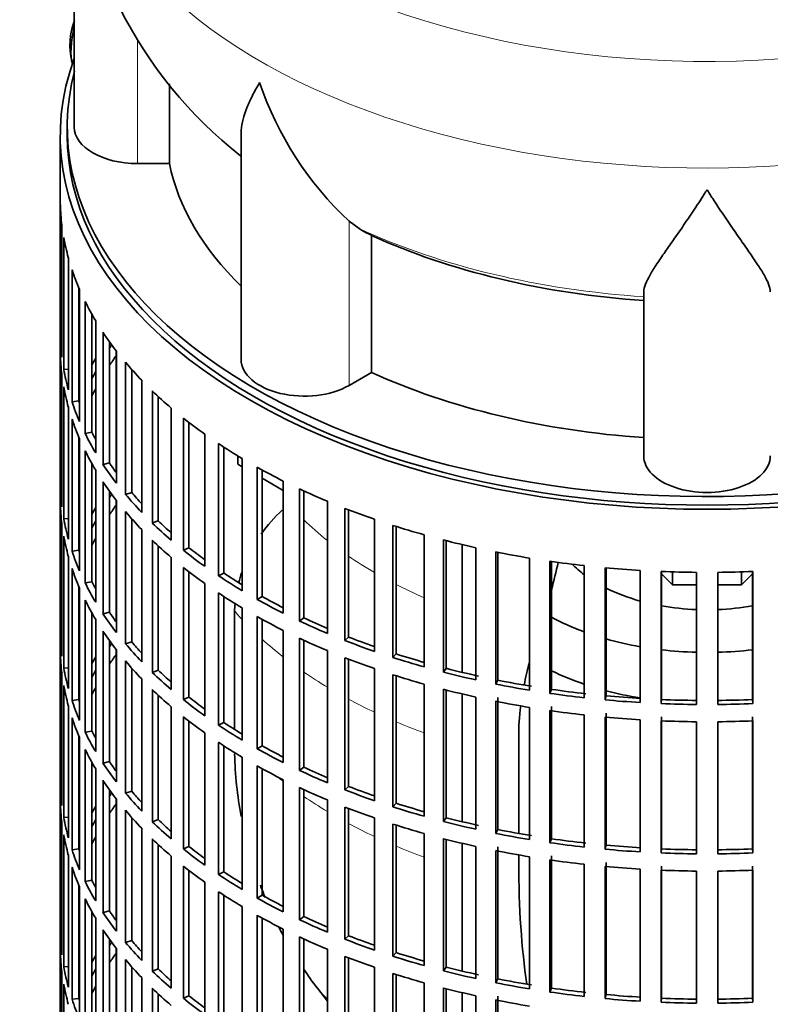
# Model space of a CAD drawing. Header units: millimetres. Extents: x 166 to 762, y -2377 to 1852.
# Tile 3 of 20: x 567 to 673, y -2266 to -2126. Entities that reach past the tile are written whole.
import ezdxf

# ---------------------------------------------------------------- set-up
doc = ezdxf.new("R2010")
doc.units = ezdxf.units.MM
for name, color, linetype in [('M5X8_UNI7687', 7, 'Continuous'), ('VSI134_DIFFUSORE', 7, 'Continuous'), ('VSI134_FILTRO_A', 7, 'Continuous'), ('VSI134_GIUNTO_8×', 7, 'Continuous'), ('VSI134_SUPPORTO_', 7, 'Continuous')]:
    doc.layers.add(name, color=color, linetype=linetype)

# ---------------------------------------------------------------- blocks, each defined once
blk = doc.blocks.new('SE4')
at = {"layer": 'M5X8_UNI7687', "color": 7, "linetype": 'Continuous', "lineweight": 35}
blk.add_arc((583.71, -2130.06), 10, 159.6255, 193.1681, dxfattribs=at)
blk.add_ellipse((575.53, -2128.34), major_axis=(1.01, 4.83), ratio=0.279258, start_param=1.436063, end_param=2.733198, dxfattribs=at)
at = {"layer": 'VSI134_DIFFUSORE', "color": 7, "linetype": 'Continuous', "lineweight": 35}
for p, q in [((574.33, -2098.64), (574.33, -2141.7)), ((587.86, -2146.89), (587.86, -2135.55)), ((598.06, -2142.63), (598.06, -2174.76)), ((583.33, -2146.89), (587.86, -2146.89)), ((614.84, -2156.14), (613.42, -2155.09)), ((616.62, -2176.59), (616.62, -2157.11)), ((655.33, -2188.46), (655.33, -2165.11)), ((613.42, -2178.44), (616.62, -2176.59))]:
    blk.add_line(p, q, dxfattribs=at)
at = {"layer": 'VSI134_DIFFUSORE', "color": 4, "linetype": 'Continuous', "lineweight": 9}
for p, q in [((583.33, -2146.89), (583.33, -2129.23)), ((613.42, -2178.44), (613.42, -2155.09))]:
    blk.add_line(p, q, dxfattribs=at)
at = {"layer": 'VSI134_DIFFUSORE', "color": 7, "linetype": 'Continuous', "lineweight": 35}
for centre, radius, start, end in [((635.62, -2097.46), 61.25, 181.1196, 232.075), ((645.92, -2120.13), 47.73, 198.6373, 227.0857), ((622.75, -2143.75), 14.7, 237.4509, 245.3566)]:
    blk.add_arc(centre, radius, start, end, dxfattribs=at)
at = {"layer": 'VSI134_DIFFUSORE', "color": 4, "linetype": 'Continuous', "lineweight": 9}
for centre, major_axis, start_param, end_param in [((664.33, -2082.92), (85.67, 0), 2.810904, 6.283185), ((664.33, -2095.68), (-89.83, 0), 0, 3.209511), ((664.33, -2120.22), (-79.5, 0), 0.898849, 1.457346)]:
    blk.add_ellipse(centre, major_axis=major_axis, ratio=0.57735, start_param=start_param, end_param=end_param, dxfattribs=at)
at = {"layer": 'VSI134_DIFFUSORE', "color": 7, "linetype": 'Continuous', "lineweight": 35}
for centre, major_axis, start_param, end_param in [((583.33, -2141.7), (9, 0), 3.141593, 4.712389), ((664.33, -2141.7), (-77, 0), 0.117151, 0.534109), ((664.33, -2122.22), (-77, 0), 0.902549, 1.453645), ((607.06, -2174.76), (9, 0), 3.141593, 5.497787), ((664.33, -2141.7), (-77, 0), 0.902549, 1.453645), ((664.33, -2188.46), (-9, 0), 0, 3.141593)]:
    blk.add_ellipse(centre, major_axis=major_axis, ratio=0.57735, start_param=start_param, end_param=end_param, dxfattribs=at)
for points, knots in [([(598.06, -2142.64), (598.06, -2142.47), (598.06, -2142.31), (598.15, -2141.12), (598.43, -2140.07), (599.1, -2138.4), (599.37, -2137.83), (599.82, -2136.93), (599.98, -2136.63), (600.24, -2136.17), (600.37, -2135.94), (600.51, -2135.7), (600.6, -2135.55), (600.65, -2135.47), (600.69, -2135.39)], [0.4586292, 0.4586292, 0.4586292, 0.4586292, 0.5, 0.5, 0.75, 0.75, 0.875, 0.875, 0.9375, 0.9375, 0.96875, 0.984375, 0.984375, 1, 1, 1, 1]), ([(664.33, -2150.61), (664.2, -2150.82), (664.07, -2151.03), (663.8, -2151.45), (663.67, -2151.66), (663.27, -2152.28), (663.01, -2152.68), (662.22, -2153.87), (661.7, -2154.64), (660.69, -2156.12), (660.19, -2156.83), (659.25, -2158.18), (658.8, -2158.82), (657.95, -2160.04), (657.55, -2160.62), (657.01, -2161.44), (656.84, -2161.71), (656.52, -2162.23), (656.37, -2162.48), (655.96, -2163.2), (655.73, -2163.63), (655.42, -2164.43), (655.33, -2164.79), (655.33, -2165.11)], [0, 0, 0, 0, 0.03125, 0.03125, 0.0625, 0.0625, 0.125, 0.125, 0.25, 0.25, 0.375, 0.375, 0.5, 0.5, 0.625, 0.625, 0.6875, 0.6875, 0.75, 0.75, 0.875, 0.875, 1, 1, 1, 1]), ([(673.33, -2165.11), (673.33, -2164.79), (673.24, -2164.43), (672.93, -2163.64), (672.71, -2163.2), (672.3, -2162.48), (672.15, -2162.23), (671.82, -2161.71), (671.65, -2161.45), (671.11, -2160.63), (670.72, -2160.05), (669.87, -2158.83), (669.42, -2158.18), (668.47, -2156.83), (667.98, -2156.12), (666.96, -2154.64), (666.45, -2153.88), (665.66, -2152.68), (665.4, -2152.28), (665, -2151.66), (664.86, -2151.45), (664.6, -2151.03), (664.46, -2150.82), (664.33, -2150.61)], [0, 0, 0, 0, 0.125, 0.125, 0.25, 0.25, 0.3125, 0.3125, 0.375, 0.375, 0.5, 0.5, 0.625, 0.625, 0.75, 0.75, 0.875, 0.875, 0.9375, 0.9375, 0.96875, 0.96875, 1, 1, 1, 1])]:
    blk.add_open_spline(points, degree=3, knots=knots, dxfattribs=at)
at = {"layer": 'VSI134_FILTRO_A', "color": 7, "linetype": 'Continuous', "lineweight": 35}
for p, q in [((572.33, -2142.92), (572.33, -2307.04)), ((572.34, -2152.78), (572.34, -2171.56)), ((572.56, -2155.66), (572.56, -2174.44)), ((572.83, -2157.4), (572.83, -2176.18)), ((573.48, -2160.26), (573.48, -2179.04)), ((574, -2161.99), (574, -2180.76)), ((574.98, -2164.56), (574.98, -2180.64)), ((575.09, -2164.8), (575.09, -2183.58)), ((575.87, -2166.49), (575.87, -2185.27)), ((576.82, -2168.3), (576.82, -2185.1)), ((577.37, -2169.25), (577.37, -2188.02)), ((572.56, -2171.55), (572.34, -2171.56)), ((578.41, -2170.89), (578.41, -2189.67)), ((579.33, -2172.23), (579.33, -2189.45)), ((580.32, -2173.55), (580.32, -2192.33)), ((572.34, -2174.01), (572.34, -2192.78)), ((573.48, -2176.13), (572.83, -2176.18)), ((581.6, -2175.14), (581.6, -2193.92)), ((582.49, -2176.16), (582.49, -2193.65)), ((572.56, -2176.89), (572.56, -2195.67)), ((583.91, -2177.7), (583.91, -2196.48)), ((572.83, -2178.63), (572.83, -2197.41)), ((585.43, -2179.21), (585.43, -2197.99)), ((586.27, -2180.01), (586.27, -2197.68)), ((573.48, -2181.49), (573.48, -2200.27)), ((574.98, -2180.64), (574, -2180.76)), ((588.11, -2181.65), (588.11, -2200.43)), ((574, -2183.21), (574, -2201.99)), ((589.85, -2183.08), (589.85, -2201.86)), ((590.64, -2183.7), (590.64, -2201.51)), ((574.98, -2185.79), (574.98, -2201.87)), ((575.09, -2186.03), (575.09, -2204.81)), ((576.82, -2185.1), (575.87, -2185.27)), ((592.89, -2185.37), (592.89, -2204.15)), ((594.84, -2186.71), (594.84, -2205.49)), ((595.58, -2187.19), (595.58, -2205.1)), ((575.87, -2187.72), (575.87, -2206.5)), ((598.22, -2188.84), (598.22, -2207.62)), ((576.82, -2189.53), (576.82, -2206.33)), ((579.33, -2189.45), (578.41, -2189.67)), ((600.36, -2190.07), (600.36, -2208.85)), ((577.37, -2190.47), (577.37, -2209.25)), ((601.03, -2190.45), (601.03, -2208.43)), ((572.56, -2192.78), (572.34, -2192.78)), ((578.41, -2192.12), (578.41, -2210.9)), ((604.04, -2192.02), (604.04, -2210.8)), ((606.36, -2193.15), (606.36, -2211.93)), ((579.33, -2193.46), (579.33, -2210.68)), ((582.49, -2193.65), (581.6, -2193.92)), ((606.97, -2193.43), (606.97, -2211.47)), ((572.34, -2195.23), (572.34, -2214.01)), ((580.32, -2194.78), (580.32, -2213.56)), ((610.33, -2194.91), (610.33, -2213.68)), ((612.81, -2195.91), (612.81, -2214.69)), ((573.48, -2197.36), (572.83, -2197.41)), ((581.6, -2196.37), (581.6, -2215.15)), ((582.49, -2197.39), (582.49, -2214.88)), ((613.35, -2196.12), (613.35, -2214.2)), ((572.56, -2198.12), (572.56, -2216.9)), ((586.27, -2197.68), (585.43, -2197.99)), ((617.03, -2197.46), (617.03, -2216.24)), ((619.65, -2198.33), (619.65, -2217.11)), ((620.11, -2198.48), (620.11, -2216.6)), ((572.83, -2199.86), (572.83, -2218.64)), ((583.91, -2198.93), (583.91, -2217.71)), ((624.08, -2199.67), (624.08, -2218.45)), ((585.43, -2200.44), (585.43, -2219.22)), ((586.27, -2201.24), (586.27, -2218.91)), ((590.64, -2201.51), (589.85, -2201.86)), ((626.83, -2200.4), (626.83, -2219.18)), ((627.21, -2200.5), (627.21, -2218.65)), ((631.45, -2201.51), (631.45, -2220.29)), ((573.48, -2202.72), (573.48, -2221.5)), ((574.98, -2201.87), (574, -2201.99)), ((588.11, -2202.88), (588.11, -2221.66)), ((634.29, -2202.11), (634.29, -2220.89)), ((634.59, -2202.17), (634.59, -2220.34)), ((639.06, -2202.98), (639.06, -2221.75)), ((589.85, -2204.31), (589.85, -2223.09)), ((641.99, -2203.43), (641.99, -2222.21)), ((642.2, -2203.46), (642.2, -2221.64)), ((646.87, -2204.05), (646.87, -2222.83)), ((649.85, -2204.36), (649.85, -2223.14)), ((649.98, -2204.37), (649.98, -2222.56)), ((574, -2204.44), (574, -2223.22)), ((590.64, -2204.93), (590.64, -2222.74)), ((595.58, -2205.1), (594.84, -2205.49)), ((654.81, -2204.73), (654.81, -2223.51)), ((657.82, -2204.89), (657.82, -2223.66)), ((657.87, -2204.89), (657.87, -2223.09)), ((662.82, -2205.01), (662.82, -2223.79)), ((665.85, -2205.01), (665.85, -2223.79)), ((670.8, -2204.89), (670.8, -2223.09)), ((670.84, -2204.89), (670.84, -2223.66)), ((574.98, -2207.02), (574.98, -2223.1)), ((576.82, -2206.33), (575.87, -2206.5)), ((592.89, -2206.6), (592.89, -2225.38)), ((575.09, -2207.26), (575.09, -2226.04)), ((594.84, -2207.94), (594.84, -2226.72)), ((595.58, -2208.42), (595.58, -2226.33)), ((601.03, -2208.43), (600.36, -2208.85)), ((575.87, -2208.95), (575.87, -2227.73)), ((576.82, -2210.76), (576.82, -2227.56)), ((579.33, -2210.68), (578.41, -2210.9)), ((598.22, -2210.07), (598.22, -2228.85)), ((600.36, -2211.3), (600.36, -2230.08)), ((577.37, -2211.7), (577.37, -2230.48)), ((601.03, -2211.68), (601.03, -2229.66)), ((606.97, -2211.47), (606.36, -2211.93)), ((572.56, -2214.01), (572.34, -2214.01)), ((578.41, -2213.35), (578.41, -2232.13)), ((604.04, -2213.25), (604.04, -2232.03)), ((613.35, -2214.2), (612.81, -2214.69)), ((579.33, -2214.69), (579.33, -2231.9)), ((582.49, -2214.88), (581.6, -2215.15)), ((606.36, -2214.38), (606.36, -2233.16)), ((606.97, -2214.66), (606.97, -2232.7)), ((572.34, -2216.46), (572.34, -2235.24)), ((580.32, -2216.01), (580.32, -2234.79)), ((610.33, -2216.13), (610.33, -2234.91)), ((620.11, -2216.6), (619.65, -2217.11)), ((581.6, -2217.6), (581.6, -2236.38)), ((612.81, -2217.14), (612.81, -2235.92)), ((613.35, -2217.34), (613.35, -2235.43)), ((572.56, -2219.35), (572.56, -2238.13)), ((573.48, -2218.59), (572.83, -2218.64)), ((582.49, -2218.62), (582.49, -2236.11)), ((586.27, -2218.91), (585.43, -2219.22)), ((617.03, -2218.69), (617.03, -2237.47)), ((619.65, -2219.56), (619.65, -2238.34)), ((620.11, -2219.71), (620.11, -2237.83)), ((627.21, -2218.65), (626.83, -2219.18)), ((572.83, -2221.09), (572.83, -2239.87)), ((583.91, -2220.16), (583.91, -2238.94)), ((624.08, -2220.89), (624.08, -2239.67)), ((634.59, -2220.34), (634.29, -2220.89)), ((585.43, -2221.67), (585.43, -2240.45)), ((586.27, -2222.47), (586.27, -2240.14)), ((626.83, -2221.63), (626.83, -2240.41)), ((627.21, -2221.73), (627.21, -2239.88)), ((642.2, -2221.64), (641.99, -2222.21)), ((649.98, -2222.56), (649.85, -2223.14)), ((573.48, -2223.95), (573.48, -2242.73)), ((574.98, -2223.1), (574, -2223.22)), ((590.64, -2222.74), (589.85, -2223.09)), ((631.45, -2222.74), (631.45, -2241.52)), ((634.29, -2223.34), (634.29, -2242.12)), ((634.59, -2222.79), (634.59, -2241.56)), ((657.87, -2223.09), (657.82, -2223.66)), ((670.8, -2223.09), (670.84, -2223.66)), ((588.11, -2224.11), (588.11, -2242.89)), ((639.06, -2224.2), (639.06, -2242.98)), ((641.99, -2224.66), (641.99, -2243.44)), ((642.2, -2224.09), (642.2, -2242.87)), ((646.87, -2225.28), (646.87, -2244.06)), ((649.98, -2225.01), (649.98, -2243.79)), ((574, -2225.67), (574, -2244.45)), ((589.85, -2225.54), (589.85, -2244.32)), ((590.64, -2226.16), (590.64, -2243.97)), ((595.58, -2226.33), (594.84, -2226.72)), ((649.85, -2225.59), (649.85, -2244.36)), ((654.81, -2225.96), (654.81, -2244.74)), ((657.82, -2226.11), (657.82, -2244.89)), ((657.87, -2225.54), (657.87, -2244.32)), ((662.82, -2226.24), (662.82, -2245.02)), ((665.85, -2226.24), (665.85, -2245.02)), ((670.8, -2225.54), (670.8, -2244.32)), ((670.84, -2226.11), (670.84, -2244.89)), ((576.82, -2227.56), (575.87, -2227.73)), ((592.89, -2227.83), (592.89, -2246.61)), ((574.98, -2228.24), (574.98, -2244.33)), ((575.09, -2228.49), (575.09, -2247.27)), ((594.84, -2229.17), (594.84, -2247.95)), ((575.87, -2230.18), (575.87, -2248.96)), ((595.58, -2229.65), (595.58, -2247.56)), ((601.03, -2229.66), (600.36, -2230.08)), ((576.82, -2231.98), (576.82, -2248.78)), ((579.33, -2231.9), (578.41, -2232.13)), ((598.22, -2231.3), (598.22, -2250.08)), ((577.37, -2232.93), (577.37, -2251.71)), ((600.36, -2232.53), (600.36, -2251.31)), ((601.03, -2232.91), (601.03, -2250.89)), ((606.97, -2232.7), (606.36, -2233.16)), ((578.41, -2234.57), (578.41, -2253.35)), ((604.04, -2234.48), (604.04, -2253.26)), ((572.56, -2235.24), (572.34, -2235.24)), ((579.33, -2235.91), (579.33, -2253.13)), ((582.49, -2236.11), (581.6, -2236.38)), ((606.36, -2235.61), (606.36, -2254.39)), ((606.97, -2235.89), (606.97, -2253.93)), ((613.35, -2235.43), (612.81, -2235.92)), ((572.34, -2237.69), (572.34, -2256.47)), ((580.32, -2237.24), (580.32, -2256.02)), ((610.33, -2237.36), (610.33, -2256.14)), ((620.11, -2237.83), (619.65, -2238.34)), ((581.6, -2238.83), (581.6, -2257.61)), ((612.81, -2238.37), (612.81, -2257.15)), ((613.35, -2238.57), (613.35, -2256.66)), ((572.56, -2240.58), (572.56, -2259.36)), ((573.48, -2239.82), (572.83, -2239.87)), ((582.49, -2239.85), (582.49, -2257.34)), ((586.27, -2240.14), (585.43, -2240.45)), ((617.03, -2239.92), (617.03, -2258.7)), ((619.65, -2240.79), (619.65, -2259.57)), ((627.21, -2239.88), (626.83, -2240.41)), ((583.91, -2241.39), (583.91, -2260.17)), ((620.11, -2240.94), (620.11, -2259.06)), ((624.08, -2242.12), (624.08, -2260.9)), ((634.59, -2241.56), (634.29, -2242.12)), ((572.83, -2242.32), (572.83, -2261.1)), ((585.43, -2242.9), (585.43, -2261.68)), ((626.83, -2242.86), (626.83, -2261.64)), ((627.21, -2242.96), (627.21, -2261.11)), ((642.2, -2242.87), (641.99, -2243.44)), ((574.98, -2244.33), (574, -2244.45)), ((586.27, -2243.7), (586.27, -2261.37)), ((590.64, -2243.97), (589.85, -2244.32)), ((631.45, -2243.97), (631.45, -2262.75)), ((634.29, -2244.57), (634.29, -2263.34)), ((634.59, -2244.01), (634.59, -2262.79)), ((649.98, -2243.79), (649.85, -2244.36)), ((657.87, -2244.32), (657.82, -2244.89)), ((670.8, -2244.32), (670.84, -2244.89)), ((573.48, -2245.18), (573.48, -2263.96)), ((588.11, -2245.33), (588.11, -2264.11)), ((639.06, -2245.43), (639.06, -2264.21)), ((641.99, -2245.89), (641.99, -2264.66)), ((642.2, -2245.32), (642.2, -2264.1)), ((649.98, -2246.24), (649.98, -2265.02)), ((574, -2246.9), (574, -2265.68)), ((589.85, -2246.77), (589.85, -2265.55)), ((590.64, -2247.39), (590.64, -2265.19)), ((595.58, -2247.56), (594.84, -2247.95)), ((646.87, -2246.51), (646.87, -2265.29)), ((649.85, -2246.81), (649.85, -2265.59)), ((654.81, -2247.19), (654.81, -2265.97)), ((657.82, -2247.34), (657.82, -2266.12)), ((657.87, -2246.77), (657.87, -2265.55)), ((662.82, -2247.47), (662.82, -2266.25)), ((665.85, -2247.47), (665.85, -2266.25)), ((670.8, -2246.77), (670.8, -2265.55)), ((670.84, -2247.34), (670.84, -2266.12)), ((576.82, -2248.78), (575.87, -2248.96)), ((592.89, -2249.06), (592.89, -2267.84)), ((574.98, -2249.47), (574.98, -2265.56)), ((575.09, -2249.72), (575.09, -2268.5)), ((594.84, -2250.4), (594.84, -2269.18)), ((575.87, -2251.41), (575.87, -2270.19)), ((595.58, -2250.88), (595.58, -2268.79)), ((601.03, -2250.89), (600.36, -2251.31)), ((576.82, -2253.21), (576.82, -2270.01)), ((579.33, -2253.13), (578.41, -2253.35)), ((598.22, -2252.52), (598.22, -2271.3)), ((577.37, -2254.16), (577.37, -2272.94)), ((600.36, -2253.76), (600.36, -2272.54)), ((601.03, -2254.13), (601.03, -2272.11)), ((606.97, -2253.93), (606.36, -2254.39)), ((578.41, -2255.8), (578.41, -2274.58)), ((604.04, -2255.71), (604.04, -2274.49)), ((572.56, -2256.47), (572.34, -2256.47)), ((579.33, -2257.14), (579.33, -2274.36)), ((582.49, -2257.34), (581.6, -2257.61)), ((606.36, -2256.83), (606.36, -2275.61)), ((606.97, -2257.12), (606.97, -2275.16)), ((613.35, -2256.66), (612.81, -2257.15)), ((572.34, -2258.92), (572.34, -2277.7)), ((580.32, -2258.47), (580.32, -2277.25)), ((610.33, -2258.59), (610.33, -2277.37)), ((581.6, -2260.05), (581.6, -2278.83)), ((612.81, -2259.59), (612.81, -2278.37)), ((613.35, -2259.8), (613.35, -2277.89)), ((620.11, -2259.06), (619.65, -2259.57)), ((572.56, -2261.8), (572.56, -2280.58)), ((573.48, -2261.05), (572.83, -2261.1)), ((582.49, -2261.08), (582.49, -2278.57)), ((586.27, -2261.37), (585.43, -2261.68)), ((617.03, -2261.15), (617.03, -2279.93)), ((627.21, -2261.11), (626.83, -2261.64)), ((583.91, -2262.62), (583.91, -2281.39)), ((619.65, -2262.02), (619.65, -2280.8)), ((620.11, -2262.17), (620.11, -2280.29)), ((634.59, -2262.79), (634.29, -2263.34)), ((572.83, -2263.55), (572.83, -2282.33)), ((585.43, -2264.13), (585.43, -2282.91)), ((624.08, -2263.35), (624.08, -2282.13)), ((626.83, -2264.09), (626.83, -2282.87)), ((627.21, -2264.19), (627.21, -2282.34)), ((642.2, -2264.1), (641.99, -2264.66)), ((574.98, -2265.56), (574, -2265.68)), ((586.27, -2264.93), (586.27, -2282.6)), ((590.64, -2265.19), (589.85, -2265.55)), ((631.45, -2265.2), (631.45, -2283.98)), ((634.29, -2265.79), (634.29, -2284.57)), ((634.59, -2265.24), (634.59, -2284.02)), ((649.98, -2265.02), (649.85, -2265.59)), ((657.87, -2265.55), (657.82, -2266.12)), ((670.8, -2265.55), (670.84, -2266.12))]:
    blk.add_line(p, q, dxfattribs=at)
for centre, major_axis, start_param, end_param in [((664.33, -2142.92), (-92, 0), -0.208894, 3.350487), ((664.33, -2142.92), (-91, 0), 0, 3.141593), ((664.33, -2151.9), (-92, 0), 0.016456, 0.07081), ((664.33, -2151.9), (-92, 0), 0.103722, 0.158077), ((664.33, -2151.9), (-92, 0), 0.190989, 0.245343), ((664.33, -2151.9), (-92, 0), 0.278255, 0.33261), ((664.33, -2170.68), (-92, 0), 0.016456, 0.07081), ((664.33, -2151.9), (-92, 0), 0.365522, 0.419876), ((664.33, -2191.91), (-91, 0), -0.374965, -0.365223), ((664.33, -2173.13), (-92, 0), 0.016456, 0.07081), ((664.33, -2191.91), (-92, 0), -0.33261, -0.313806), ((664.33, -2194.36), (-91, 0), -0.394539, -0.365223), ((664.33, -2170.68), (-92, 0), 0.103722, 0.158077), ((664.33, -2191.91), (-91, 0), -0.299174, -0.277957), ((664.33, -2151.9), (-92, 0), 0.452788, 0.507143), ((664.33, -2173.13), (-92, 0), 0.103722, 0.158077), ((664.33, -2191.91), (-92, 0), -0.245343, -0.240575), ((664.33, -2194.36), (-91, 0), -0.299174, -0.277957), ((664.33, -2151.9), (-92, 0), 0.540055, 0.594409), ((664.33, -2170.68), (-92, 0), 0.190989, 0.245343), ((664.33, -2170.68), (-91, 0), 0.19069, 0.196715), ((664.33, -2173.13), (-92, 0), 0.190989, 0.245343), ((664.33, -2151.9), (-92, 0), 0.627321, 0.681676), ((664.33, -2170.68), (-92, 0), 0.278255, 0.33261), ((664.33, -2170.68), (-91, 0), 0.277957, 0.299174), ((664.33, -2151.9), (-92, 0), 0.714588, 0.768942), ((664.33, -2173.13), (-92, 0), 0.278255, 0.33261), ((664.33, -2170.68), (-92, 0), 0.365522, 0.419876), ((664.33, -2170.68), (-91, 0), 0.365223, 0.394539), ((664.33, -2151.9), (-92, 0), 0.801854, 0.856209), ((664.33, -2191.91), (-92, 0), 0.016456, 0.07081), ((664.33, -2173.13), (-92, 0), 0.365522, 0.419876), ((664.33, -2151.9), (-92, 0), 0.889121, 0.943475), ((664.33, -2213.14), (-91, 0), -0.374965, -0.365223), ((664.33, -2170.68), (-92, 0), 0.452788, 0.507143), ((664.33, -2170.68), (-91, 0), 0.45249, 0.486998), ((664.33, -2194.36), (-92, 0), 0.016456, 0.07081), ((664.33, -2213.14), (-92, 0), -0.33261, -0.313806), ((664.33, -2215.59), (-91, 0), -0.394539, -0.365223), ((664.33, -2151.9), (-92, 0), 0.976387, 1.030742), ((664.33, -2191.91), (-92, 0), 0.103722, 0.158077), ((664.33, -2173.13), (-92, 0), 0.452788, 0.507143), ((664.33, -2213.14), (-91, 0), -0.299174, -0.277957), ((664.33, -2170.68), (-92, 0), 0.540055, 0.594409), ((664.33, -2170.68), (-91, 0), 0.539756, 0.577951), ((664.33, -2151.9), (-92, 0), 1.063654, 1.118008), ((664.33, -2194.36), (-92, 0), 0.103722, 0.158077), ((664.33, -2215.59), (-91, 0), -0.299174, -0.277957), ((664.33, -2213.14), (-92, 0), -0.245343, -0.240575), ((664.33, -2173.13), (-92, 0), 0.540055, 0.594409), ((664.33, -2170.68), (-91, 0), 0.627022, 0.668018), ((664.33, -2151.9), (-92, 0), 1.15092, 1.205275), ((664.33, -2191.91), (-92, 0), 0.190989, 0.245343), ((664.33, -2191.91), (-91, 0), 0.19069, 0.196715), ((664.33, -2170.68), (-92, 0), 0.627321, 0.681676), ((664.33, -2151.9), (-92, 0), 1.238186, 1.292541), ((664.33, -2173.13), (-92, 0), 0.627321, 0.681676), ((664.33, -2151.9), (-92, 0), 1.325453, 1.379807), ((664.33, -2151.9), (-92, 0), 1.412719, 1.467074), ((664.33, -2194.36), (-92, 0), 0.190989, 0.245343), ((664.33, -2170.68), (-92, 0), 0.714588, 0.768942), ((664.33, -2170.68), (-91, 0), 0.714289, 0.757518), ((664.33, -2151.9), (-92, 0), 1.499986, 1.55434), ((664.33, -2151.9), (92, 0), 4.728845, 4.783199), ((664.33, -2191.91), (-92, 0), 0.278255, 0.33261), ((664.33, -2191.91), (-91, 0), 0.277957, 0.299174), ((664.33, -2173.13), (-92, 0), 0.714588, 0.768942), ((664.33, -2170.68), (-91, 0), 0.801555, 0.846635), ((664.33, -2194.36), (-92, 0), 0.278255, 0.33261), ((664.33, -2170.68), (-92, 0), 0.801854, 0.856209), ((664.33, -2191.91), (-92, 0), 0.365522, 0.419876), ((664.33, -2191.91), (-91, 0), 0.365223, 0.394539), ((664.33, -2173.13), (-92, 0), 0.801854, 0.856209), ((664.33, -2170.68), (-92, 0), 0.889121, 0.943475), ((664.33, -2170.68), (-91, 0), 0.888822, 0.935485), ((664.33, -2213.14), (-92, 0), 0.016456, 0.07081), ((664.33, -2194.36), (-92, 0), 0.365522, 0.419876), ((664.33, -2170.68), (-91, 0), 0.976088, 1.024141), ((664.33, -2234.37), (-91, 0), -0.374965, -0.365223), ((664.33, -2191.91), (-92, 0), 0.452788, 0.507143), ((664.33, -2191.91), (-91, 0), 0.45249, 0.486998), ((664.33, -2173.13), (-92, 0), 0.889121, 0.943475), ((664.33, -2170.68), (-92, 0), 0.976387, 1.030742), ((664.33, -2215.59), (-92, 0), 0.016456, 0.07081), ((664.33, -2236.82), (-91, 0), -0.394539, -0.365223), ((664.33, -2170.68), (-91, 0), 1.063355, 1.112655), ((664.33, -2234.37), (-92, 0), -0.33261, -0.313806), ((664.33, -2194.36), (-92, 0), 0.452788, 0.507143), ((664.33, -2173.13), (-92, 0), 0.976387, 1.030742), ((664.33, -2170.68), (-92, 0), 1.063654, 1.118008), ((664.33, -2213.14), (-92, 0), 0.103722, 0.158077), ((664.33, -2234.37), (-91, 0), -0.299174, -0.277957), ((664.33, -2191.91), (-92, 0), 0.540055, 0.594409), ((664.33, -2191.91), (-91, 0), 0.539756, 0.577951), ((664.33, -2173.13), (-92, 0), 1.063654, 1.118008), ((664.33, -2170.68), (-92, 0), 1.15092, 1.205275), ((664.33, -2170.68), (-91, 0), 1.150621, 1.205573), ((664.33, -2215.59), (-92, 0), 0.103722, 0.158077), ((664.33, -2170.68), (-92, 0), 1.238186, 1.292541), ((664.33, -2170.68), (-91, 0), 1.237888, 1.29284), ((664.33, -2234.37), (-92, 0), -0.245343, -0.240575), ((664.33, -2236.82), (-91, 0), -0.299174, -0.277957), ((664.33, -2194.36), (-92, 0), 0.540055, 0.594409), ((664.33, -2173.13), (-92, 0), 1.15092, 1.205275), ((664.33, -2170.68), (-92, 0), 1.325453, 1.379807), ((664.33, -2170.68), (-91, 0), 1.325154, 1.380106), ((664.33, -2170.68), (-91, 0), 1.412421, 1.467373), ((664.33, -2213.14), (-92, 0), 0.190989, 0.245343), ((664.33, -2213.14), (-91, 0), 0.19069, 0.196715), ((664.33, -2191.91), (-92, 0), 0.627321, 0.681676), ((664.33, -2191.91), (-91, 0), 0.627022, 0.668018), ((664.33, -2173.13), (-92, 0), 1.238186, 1.292541), ((664.33, -2170.68), (-92, 0), 1.412719, 1.467074), ((664.33, -2170.68), (-92, 0), 1.499986, 1.55434), ((664.33, -2170.68), (-91, 0), 1.499687, 1.554639), ((664.33, -2170.68), (91, 0), 4.728546, 4.783498), ((664.33, -2170.68), (92, 0), 4.728845, 4.783199), ((664.33, -2173.13), (-92, 0), 1.325453, 1.379807), ((664.33, -2215.59), (-92, 0), 0.190989, 0.245343), ((664.33, -2194.36), (-92, 0), 0.627321, 0.681676), ((664.33, -2191.91), (-92, 0), 0.714588, 0.768942), ((664.33, -2191.91), (-91, 0), 0.714289, 0.757518), ((664.33, -2173.13), (-92, 0), 1.412719, 1.467074), ((664.33, -2173.13), (-92, 0), 1.499986, 1.55434), ((664.33, -2173.13), (92, 0), 4.728845, 4.783199), ((664.33, -2213.14), (-92, 0), 0.278255, 0.33261), ((664.33, -2213.14), (-91, 0), 0.277957, 0.299174), ((664.33, -2194.36), (-92, 0), 0.714588, 0.768942), ((664.33, -2215.59), (-92, 0), 0.278255, 0.33261), ((664.33, -2191.91), (-92, 0), 0.801854, 0.856209), ((664.33, -2191.91), (-91, 0), 0.801555, 0.846635), ((664.33, -2213.14), (-92, 0), 0.365522, 0.419876), ((664.33, -2213.14), (-91, 0), 0.365223, 0.394539), ((664.33, -2194.36), (-92, 0), 0.801854, 0.856209), ((664.33, -2191.91), (-92, 0), 0.889121, 0.943475), ((664.33, -2191.91), (-91, 0), 0.888822, 0.935485), ((664.33, -2215.59), (-92, 0), 0.365522, 0.419876), ((664.33, -2234.37), (-92, 0), 0.016456, 0.07081), ((664.33, -2255.6), (-91, 0), -0.374965, -0.365223), ((664.33, -2213.14), (-92, 0), 0.452788, 0.507143), ((664.33, -2213.14), (-91, 0), 0.45249, 0.486998), ((664.33, -2194.36), (-92, 0), 0.889121, 0.943475), ((664.33, -2191.91), (-92, 0), 0.976387, 1.030742), ((664.33, -2191.91), (-91, 0), 0.976088, 1.024141), ((664.33, -2236.82), (-92, 0), 0.016456, 0.07081), ((664.33, -2258.05), (-91, 0), -0.394539, -0.365223), ((664.33, -2191.91), (-91, 0), 1.063355, 1.112655), ((664.33, -2255.6), (-92, 0), -0.33261, -0.313806), ((664.33, -2215.59), (-92, 0), 0.452788, 0.507143), ((664.33, -2194.36), (-92, 0), 0.976387, 1.030742), ((664.33, -2191.91), (-92, 0), 1.063654, 1.118008), ((664.33, -2234.37), (-92, 0), 0.103722, 0.158077), ((664.33, -2255.6), (-91, 0), -0.299174, -0.277957), ((664.33, -2213.14), (-92, 0), 0.540055, 0.594409), ((664.33, -2213.14), (-91, 0), 0.539756, 0.577951), ((664.33, -2194.36), (-92, 0), 1.063654, 1.118008), ((664.33, -2191.91), (-92, 0), 1.15092, 1.205275), ((664.33, -2191.91), (-91, 0), 1.150621, 1.205573), ((664.33, -2191.91), (-92, 0), 1.238186, 1.292541), ((664.33, -2191.91), (-91, 0), 1.237888, 1.29284), ((664.33, -2236.82), (-92, 0), 0.103722, 0.158077), ((664.33, -2255.6), (-92, 0), -0.245343, -0.240575), ((664.33, -2258.05), (-91, 0), -0.299174, -0.277957), ((664.33, -2215.59), (-92, 0), 0.540055, 0.594409), ((664.33, -2194.36), (-92, 0), 1.15092, 1.205275), ((664.33, -2191.91), (-92, 0), 1.325453, 1.379807), ((664.33, -2191.91), (-91, 0), 1.325154, 1.380106), ((664.33, -2234.37), (-92, 0), 0.190989, 0.245343), ((664.33, -2234.37), (-91, 0), 0.19069, 0.196715), ((664.33, -2213.14), (-92, 0), 0.627321, 0.681676), ((664.33, -2213.14), (-91, 0), 0.627022, 0.668018), ((664.33, -2194.36), (-92, 0), 1.238186, 1.292541), ((664.33, -2191.91), (-92, 0), 1.412719, 1.467074), ((664.33, -2191.91), (-91, 0), 1.412421, 1.467373), ((664.33, -2191.91), (-92, 0), 1.499986, 1.55434), ((664.33, -2191.91), (-91, 0), 1.499687, 1.554639), ((664.33, -2191.91), (91, 0), 4.728546, 4.783498), ((664.33, -2191.91), (92, 0), 4.728845, 4.783199), ((664.33, -2194.36), (-92, 0), 1.325453, 1.379807), ((664.33, -2236.82), (-92, 0), 0.190989, 0.245343), ((664.33, -2215.59), (-92, 0), 0.627321, 0.681676), ((664.33, -2213.14), (-91, 0), 0.714289, 0.757518), ((664.33, -2194.36), (-92, 0), 1.412719, 1.467074), ((664.33, -2194.36), (-92, 0), 1.499986, 1.55434), ((664.33, -2194.36), (92, 0), 4.728845, 4.783199), ((664.33, -2234.37), (-92, 0), 0.278255, 0.33261), ((664.33, -2234.37), (-91, 0), 0.277957, 0.299174), ((664.33, -2213.14), (-92, 0), 0.714588, 0.768942), ((664.33, -2215.59), (-92, 0), 0.714588, 0.768942), ((664.33, -2236.82), (-92, 0), 0.278255, 0.33261), ((664.33, -2213.14), (-92, 0), 0.801854, 0.856209), ((664.33, -2213.14), (-91, 0), 0.801555, 0.846635), ((664.33, -2234.37), (-92, 0), 0.365522, 0.419876), ((664.33, -2234.37), (-91, 0), 0.365223, 0.394539), ((664.33, -2215.59), (-92, 0), 0.801854, 0.856209), ((664.33, -2213.14), (-92, 0), 0.889121, 0.943475), ((664.33, -2213.14), (-91, 0), 0.888822, 0.935485), ((664.33, -2236.82), (-92, 0), 0.365522, 0.419876), ((664.33, -2255.6), (-92, 0), 0.016456, 0.07081), ((664.33, -2276.83), (-91, 0), -0.374965, -0.365223), ((664.33, -2234.37), (-92, 0), 0.452788, 0.507143), ((664.33, -2234.37), (-91, 0), 0.45249, 0.486998), ((664.33, -2215.59), (-92, 0), 0.889121, 0.943475), ((664.33, -2213.14), (-92, 0), 0.976387, 1.030742), ((664.33, -2213.14), (-91, 0), 0.976088, 1.024141), ((664.33, -2258.05), (-92, 0), 0.016456, 0.07081), ((664.33, -2276.83), (-92, 0), -0.33261, -0.313806), ((664.33, -2279.28), (-91, 0), -0.394539, -0.365223), ((664.33, -2236.82), (-92, 0), 0.452788, 0.507143), ((664.33, -2215.59), (-92, 0), 0.976387, 1.030742), ((664.33, -2213.14), (-92, 0), 1.063654, 1.118008), ((664.33, -2213.14), (-91, 0), 1.063355, 1.112655), ((664.33, -2255.6), (-92, 0), 0.103722, 0.158077), ((664.33, -2276.83), (-91, 0), -0.299174, -0.277957), ((664.33, -2234.37), (-92, 0), 0.540055, 0.594409), ((664.33, -2234.37), (-91, 0), 0.539756, 0.577951), ((664.33, -2213.14), (-92, 0), 1.15092, 1.205275), ((664.33, -2213.14), (-91, 0), 1.150621, 1.205573), ((664.33, -2215.59), (-92, 0), 1.063654, 1.118008), ((664.33, -2213.14), (-91, 0), 1.237888, 1.29284), ((664.33, -2258.05), (-92, 0), 0.103722, 0.158077), ((664.33, -2276.83), (-92, 0), -0.245343, -0.240575), ((664.33, -2279.28), (-91, 0), -0.299174, -0.277957), ((664.33, -2236.82), (-92, 0), 0.540055, 0.594409), ((664.33, -2215.59), (-92, 0), 1.15092, 1.205275), ((664.33, -2213.14), (-92, 0), 1.238186, 1.292541), ((664.33, -2213.14), (-91, 0), 1.325154, 1.380106), ((664.33, -2255.6), (-92, 0), 0.190989, 0.245343), ((664.33, -2255.6), (-91, 0), 0.19069, 0.196715), ((664.33, -2234.37), (-92, 0), 0.627321, 0.681676), ((664.33, -2234.37), (-91, 0), 0.627022, 0.668018), ((664.33, -2215.59), (-92, 0), 1.238186, 1.292541), ((664.33, -2213.14), (-92, 0), 1.325453, 1.379807), ((664.33, -2213.14), (-92, 0), 1.412719, 1.467074), ((664.33, -2213.14), (-91, 0), 1.412421, 1.467373), ((664.33, -2213.14), (-91, 0), 1.499687, 1.554639), ((664.33, -2213.14), (91, 0), 4.728546, 4.783498), ((664.33, -2213.14), (-92, 0), 1.499986, 1.55434), ((664.33, -2213.14), (92, 0), 4.728845, 4.783199)]:
    blk.add_ellipse(centre, major_axis=major_axis, ratio=0.57735, start_param=start_param, end_param=end_param, dxfattribs=at)
at = {"layer": 'VSI134_GIUNTO_8×', "color": 7, "linetype": 'Continuous', "lineweight": 35}
for centre, major_axis, start_param, end_param in [((664.33, -2197.63), (-22, 0), 0.512266, 0.653708), ((664.33, -2197.63), (-22, 0), 0.860097, 1.12301), ((664.33, -2197.63), (-22, 0), 1.272507, 1.501929), ((664.33, -2197.63), (-22, 0), 1.639664, 1.869086), ((664.33, -2197.63), (-32.5, 0), 0.821803, 1.003487), ((664.33, -2197.63), (-32.5, 0), 1.113415, 1.273341), ((664.33, -2197.63), (-32.5, 0), 1.370522, 1.524199), ((664.33, -2197.63), (-32.5, 0), 1.617394, 1.771071), ((664.33, -2203.72), (-34.5, 0), 0.874436, 1.040008), ((664.33, -2203.72), (-34.5, 0), 1.141754, 1.291065)]:
    blk.add_ellipse(centre, major_axis=major_axis, ratio=0.57735, start_param=start_param, end_param=end_param, dxfattribs=at)
at = {"layer": 'VSI134_SUPPORTO_', "color": 7, "linetype": 'Continuous', "lineweight": 35}
for p, q in [((573.33, -2141.7), (573.33, -2142.92)), ((580.26, -2190.79), (580.26, -2173.47)), ((597.58, -2189.62), (597.58, -2188.45)), ((598.22, -2189.99), (597.58, -2189.62)), ((604.04, -2193.36), (601.03, -2191.62)), ((580.26, -2212.02), (580.26, -2194.7)), ((629.51, -2219.22), (629.51, -2201.07)), ((659.42, -2206.76), (657.87, -2205.2)), ((659.42, -2206.76), (659.42, -2204.94)), ((669.24, -2206.76), (669.24, -2204.94)), ((670.8, -2205.2), (669.24, -2206.76)), ((662.82, -2206.76), (659.42, -2206.76)), ((669.24, -2206.76), (665.85, -2206.76)), ((597.11, -2210.48), (597.11, -2227.32)), ((580.26, -2233.25), (580.26, -2215.93)), ((629.51, -2240.45), (629.51, -2222.29)), ((637.54, -2242.12), (637.54, -2228.25)), ((580.26, -2254.47), (580.26, -2237.16)), ((629.51, -2261.68), (629.51, -2243.52)), ((637.54, -2246.3), (637.54, -2245.17)), ((580.26, -2275.7), (580.26, -2258.39)), ((608.9, -2264.13), (610.33, -2265.97)), ((629.51, -2282.91), (629.51, -2264.75))]:
    blk.add_line(p, q, dxfattribs=at)
for centre, radius, start, end in [((617.98, -2211.61), 20.9, 132.2885, 144.8366), ((617.98, -2211.61), 20.9, 161.6046, 165.7625), ((617.98, -2211.61), 20.9, 174.1802, 176.902), ((654.66, -2229.21), 57.56, 181.5895, 190.4957), ((654.66, -2229.21), 57.56, 200.6285, 202.5098), ((654.66, -2229.21), 57.56, 207.1254, 208.3301), ((654.66, -2229.21), 57.56, 213.939, 217.3447)]:
    blk.add_arc(centre, radius, start, end, dxfattribs=at)
for centre, major_axis, ratio, start_param, end_param in [((664.33, -2141.7), (91, 0), 0.57735, 2.989637, 6.283185), ((632.19, -2202.46), (8.14, 34.04), 0.31246, 4.639612, 4.753819), ((643.28, -2220.25), (3.49, 14.59), 0.31246, 1.479895, 1.698732), ((643.28, -2220.25), (3.49, 14.59), 0.31246, -4.378668, -4.059125), ((671.99, -2198.3), (-20.93, -87.53), 0.31246, -0.917533, -0.65805)]:
    blk.add_ellipse(centre, major_axis=major_axis, ratio=ratio, start_param=start_param, end_param=end_param, dxfattribs=at)
at = {"layer": 'VSI134_SUPPORTO_', "color": 4, "linetype": 'Continuous', "lineweight": 9}
for centre, major_axis, start_param, end_param in [((664.33, -2177.98), (-66.6, 0), 0.533057, 0.625209), ((664.33, -2177.98), (-66.6, 0), 0.698932, 0.780897), ((664.33, -2177.98), (-66.6, 0), 0.844673, 0.921885), ((664.33, -2191.28), (-75, 0), 0.459415, 0.491682), ((664.33, -2191.28), (-75, 0), 0.566131, 0.63707), ((664.33, -2191.28), (-75, 0), 0.70007, 0.766956), ((664.33, -2191.28), (-75, 0), 0.823319, 0.888301), ((664.33, -2191.28), (-75, 0), 0.94022, 1.004352), ((664.33, -2208.96), (-75, 0), 0.618187, 0.63707), ((664.33, -2208.96), (-75, 0), 0.70007, 0.766956), ((664.33, -2208.96), (-75, 0), 0.823319, 0.888301), ((664.33, -2208.96), (-75, 0), 0.94022, 1.004352), ((664.33, -2247.75), (-62.27, 0), 0.473078, 0.521266)]:
    blk.add_ellipse(centre, major_axis=major_axis, ratio=0.57735, start_param=start_param, end_param=end_param, dxfattribs=at)

msp = doc.modelspace()

# ---------------------------------------------------------------- block references
msp.add_blockref('SE4', (0, 0))

doc.saveas('drawing.dxf')
